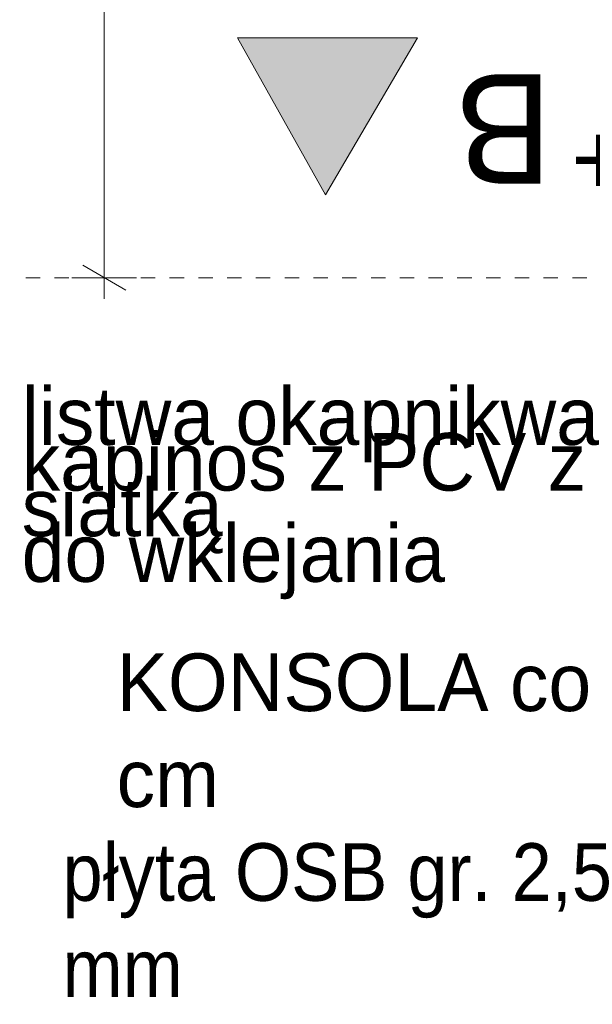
# Model space of a CAD drawing. Extents: x -97824 to -92567, y 98623 to 107276.
# Tile 13 of 31: x -94021 to -93822, y 105745 to 106087. Entities that reach past the tile are written whole.
import ezdxf

# ---------------------------------------------------------------- set-up
doc = ezdxf.new("R2010")
doc.units = 0
doc.header["$MEASUREMENT"] = 0
doc.linetypes.add('Hidden Line', pattern=[10, 5, -5])
for name, color, linetype, lineweight in [('A-Opisy_Nr_Pióra__21', 7, 'Continuous', 13), ('Arch wymiary_Nr_Pióra__21', 7, 'Continuous', 13), ('INWENT OPISY_Nr_Pióra__21', 7, 'Continuous', 13), ('INWENT OPISY_Nr_Pióra__41', 7, 'Continuous', 9), ('INWENT.ŚCIANY_Nr_Pióra__21', 7, 'Continuous', 13)]:
    doc.layers.add(name, color=color, linetype=linetype, lineweight=lineweight)
doc.layers.add('Arch wymiary', color=7, linetype='Continuous')
doc.styles.add('GENERATED_STYLE_1', font='txt')
doc.styles.add('GENERATED_STYLE_2', font='txt')
doc.styles.add('GENERATED_STYLE_4', font='txt')
doc.styles.add('GENERATED_STYLE_5', font='txt')
doc.dimstyles.new('GENERATED_STYLE__3', dxfattribs={"dimtxt": 20, "dimasz": 11.4, "dimexe": 0.18, "dimexo": 0, "dimgap": 0.09, "dimtad": 1, "dimdec": 0, "dimlfac": 0.1, "dimzin": 0, "dimdsep": 46, "dimtxsty": 'GENERATED_STYLE_1', "dimblk": 'ARROWHEAD_2', "dimblk1": 'ARROWHEAD_2', "dimblk2": 'ARROWHEAD_2', "dimcen": 0.09, "dimclrd": 7, "dimclre": 7, "dimclrt": 7, "dimazin": 0, "dimtfac": 1, "dimtdec": 4, "dimtmove": 0, "dimatfit": 3, "dimfxl": 0, "dimtolj": 1, "dimtzin": 0, "dimarcsym": 0})

# ---------------------------------------------------------------- blocks, each defined once
blk = doc.blocks.new('Wymiary_2', base_point=(-93792.28, 105997.03))
at = {"layer": 'Arch wymiary_Nr_Pióra__21', "linetype": 'Continuous'}
blk.add_hatch(color=256, dxfattribs=at).paths.add_polyline_path([(-93792.28, 105997.03), (-93803.88, 106017.03), (-93780.68, 106017.03)], flags=0)
for p, q in [((-93792.28, 105997.03), (-93803.88, 106017.03)), ((-93803.88, 106017.03), (-93780.68, 106017.03)), ((-93780.68, 106017.03), (-93792.28, 105997.03)), ((-93792.28, 105997.03), (-93807.28, 105997.03)), ((-93792.28, 105997.03), (-93777.28, 105997.03))]:
    blk.add_line(p, q, dxfattribs=at)
at = {"layer": 'Arch wymiary_Nr_Pióra__21', "insert": (-93829.45, 106021.03), "char_height": 25, "attachment_point": 7, "style": 'GENERATED_STYLE_1'}
blk.add_mtext('{+7,37}', dxfattribs=at)
blk = doc.blocks.new('*D56')
at = {"layer": 'Arch wymiary_Nr_Pióra__21', "linetype": 'Continuous'}
for p, q in [((-93991.85, 106364.07), (-93991.85, 106371.4)), ((-93984.35, 106359.74), (-93999.35, 106368.4)), ((-93980.6, 106364.07), (-94003.1, 106364.07)), ((-93991.85, 105997.03), (-93991.85, 106364.07)), ((-93999.35, 106001.36), (-93984.35, 105992.7)), ((-93980.6, 105997.03), (-94003.1, 105997.03)), ((-93991.85, 105989.7), (-93991.85, 105997.03))]:
    blk.add_line(p, q, dxfattribs=at)
at = {"layer": 'Arch wymiary_Nr_Pióra__21', "insert": (-94001.97, 106163.53), "char_height": 20, "attachment_point": 7, "rotation": 90, "style": 'GENERATED_STYLE_2'}
blk.add_mtext('{36\\A1{\\H0.7x;\\S5^  ;}}', dxfattribs=at)
blk = doc.blocks.new('ARROWHEAD_2')
at = {"color": 0, "linetype": 'Continuous', "lineweight": 0}
for p, q in [((-0.378, -0.655), (0.378, 0.655)), ((0, 0), (-1, 0))]:
    blk.add_line(p, q, dxfattribs=at)

msp = doc.modelspace()

# ---------------------------------------------------------------- hatches: boundary and pattern name
at = {"layer": 'INWENT OPISY_Nr_Pióra__21', "linetype": 'Continuous'}
msp.add_hatch(color=256, dxfattribs=at).paths.add_polyline_path([(-93914.97, 106025.83), (-93945.51, 106080.36), (-93883.01, 106080.36)], flags=0)

# ---------------------------------------------------------------- linework, layer by layer
at = {"layer": 'INWENT OPISY_Nr_Pióra__41', "linetype": 'Continuous'}
for p, q in [((-93945.51, 106080.36), (-93914.97, 106025.83)), ((-93945.51, 106080.36), (-93883.01, 106080.36)), ((-93914.97, 106025.83), (-93883.01, 106080.36))]:
    msp.add_line(p, q, dxfattribs=at)
at = {"layer": 'INWENT.ŚCIANY_Nr_Pióra__21', "linetype": 'Hidden Line'}
msp.add_line((-93824.13, 105997.03), (-94116.84, 105997.03), dxfattribs=at)

# ---------------------------------------------------------------- block references
at = {"layer": 'Arch wymiary', "linetype": 'Continuous'}
msp.add_blockref('Wymiary_2', (-93792.28, 105997.03), dxfattribs=at)

# ---------------------------------------------------------------- texts
at = {"layer": 'A-Opisy_Nr_Pióra__21', "linetype": 'Continuous', "insert": (-94020.56, 105922.16), "char_height": 20, "width": 236.612, "attachment_point": 4, "line_spacing_factor": 0.475287, "style": 'GENERATED_STYLE_4'}
msp.add_mtext('{listwa okapnikwa\\Pkapinos z PCV z siatką\\Pdo wklejania}', dxfattribs=at)
at = {"layer": 'A-Opisy_Nr_Pióra__21', "linetype": 'Continuous', "char_height": 20, "attachment_point": 4}
for s, insert, width, style in [('{KONSOLA co 60 cm}', (-93987.57, 105839.73), 220.989, 'GENERATED_STYLE_5'), ('{płyta OSB gr. 2,5 mm}', (-94006.47, 105773.98), 220.612, 'GENERATED_STYLE_4')]:
    msp.add_mtext(s, dxfattribs=dict(at, insert=insert, width=width, style=style))
at = {"layer": 'INWENT OPISY_Nr_Pióra__21', "linetype": 'Continuous', "insert": (-93853.01, 106029.65), "char_height": 38, "attachment_point": 2, "rotation": 180, "style": 'GENERATED_STYLE_5'}
msp.add_mtext('{B}', dxfattribs=at)

# ---------------------------------------------------------------- dimensions: what is measured, and where the dimension line sits
at = {"layer": 'Arch wymiary', "linetype": 'Continuous'}
dim = msp.add_linear_dim(base=(-93991.85, 105997.03), p1=(-94284.57, 105997.03), p2=(-94284.57, 106364.07), angle=90, dimstyle='GENERATED_STYLE__3', dxfattribs=at)
dim.commit()
dim.dimension.update_dxf_attribs({"geometry": '*D56', "text_midpoint": (-94005.85, 106198.73)})

doc.saveas('drawing.dxf')
